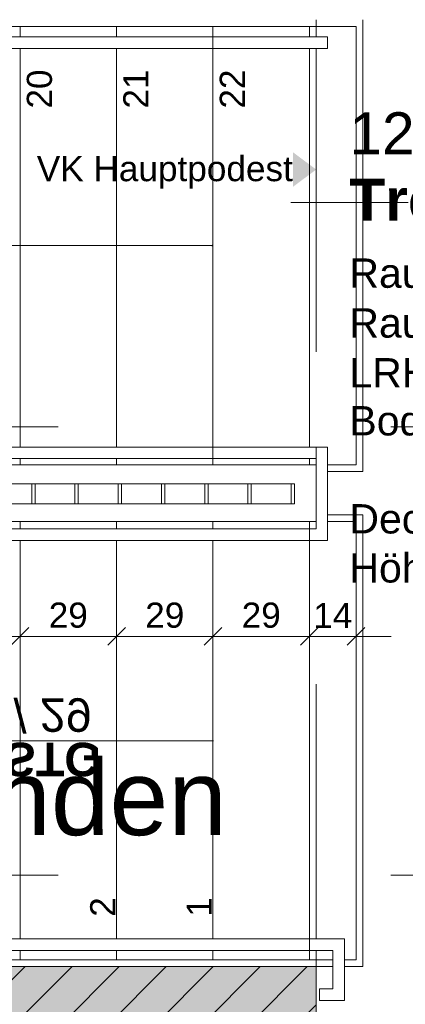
# Model space of a CAD drawing. Header units: metres. Extents: x -167 to 152, y -127 to 99.
# Tile 90 of 225: x -18.77 to -17.61, y -3.09 to -0.13. Entities that reach past the tile are written whole.
import ezdxf
from ezdxf.enums import TextEntityAlignment as Align

# ---------------------------------------------------------------- set-up
doc = ezdxf.new("R2010")
doc.units = ezdxf.units.M
doc.header["$PDMODE"] = 1
doc.header["$PDSIZE"] = -2
for name, pattern in [('Achsen 01', [5.291531, 3.175, -1.058062, 0.352704, -0.705764]), ('gestrichelt - 01', [2, 1, -1]), ('Raster 01', [2, 1, -1])]:
    doc.linetypes.add(name, pattern=pattern)
doc.layers.get('0').update_dxf_attribs({"lineweight": 25})
for name, color, linetype, lineweight, true_color in [('013_Beton und Stahlbetonarbeiten-000 Sichtbeton-341 tragende In', 5, 'Continuous', 5, 0x0000ff), ('013_Beton und Stahlbetonarbeiten-350 Stahlbeton Treppe Ansicht', 7, 'Continuous', 9, 0xa6a6a6), ('032_Metallarbeiten-Fenster', 7, 'Continuous', 13, 0x444444), ('AV1-Raster', 7, 'Raster 01', 9, 0xa6a6a6), ('Beschriftung', 7, 'Continuous', 9, 0x555555)]:
    doc.layers.add(name, color=color, linetype=linetype, lineweight=lineweight, true_color=true_color)
for name, color, linetype, lineweight in [('013_Beton und Stahlbetonarbeiten-340 Innenwände', 7, 'Continuous', 18), ('031_Metallbauarbeiten-340 Treppen Geländer', 7, 'Continuous', 9), ('_1.35m (3D)', 7, 'Continuous', 9), ('_GRU (2D)', 7, 'Continuous', 9), ('_Legende (2D)', 7, 'Continuous', 9), ('_OG 1 (2D)', 7, 'Continuous', 9), ('AV1-Schnitt Achsen', 7, 'Achsen 01', 18), ('AV1-Stempel-Raumstempel', 7, 'Continuous', 9), ('Bemaßung-Bemaßung', 7, 'Continuous', 9), ('Keine', 7, 'Continuous', 9)]:
    doc.layers.add(name, color=color, linetype=linetype, lineweight=lineweight)
doc.layers.get('0').freeze()
doc.styles.add('Arial', font='arial.ttf')
doc.styles.add('Arial (bold)', font='arialbd.ttf')
doc.dimstyles.new('COE 50', dxfattribs={"dimtxt": 126.090495, "dimasz": 0.001414, "dimexe": 0.001, "dimexo": 0.01, "dimgap": 0.001, "dimtad": 1, "dimdec": 3, "dimtxsty": 'Arial', "dimblk": 'VW_SLASH-4', "dimblk1": 'VW_SLASH-4', "dimblk2": 'VW_SLASH-4', "dimcen": 0, "dimadec": 3, "dimazin": 0, "dimtfac": 0.8, "dimtdec": 3, "dimtix": 1, "dimtmove": 0, "dimatfit": 0, "dimldrblk": 'VW_SLASH-3', "dimfxl": 0.002, "dimfxlon": 1, "dimfrac": 2, "dimtolj": 1, "dimarcsym": 0})
doc.dimstyles.new('Treppenhaus 50', dxfattribs={"dimtxt": 126.090495, "dimasz": 0.00106, "dimexe": 0.001, "dimexo": 0.003, "dimgap": 0.0005, "dimtad": 1, "dimdec": 3, "dimtxsty": 'Arial', "dimblk": 'VW_SLASH-1', "dimblk1": 'VW_SLASH-1', "dimblk2": 'VW_SLASH-1', "dimcen": 0, "dimdle": 0.0002, "dimadec": 3, "dimazin": 0, "dimtfac": 1, "dimtdec": 3, "dimtix": 1, "dimtmove": 0, "dimatfit": 0, "dimldrblk": 'VW_FILLEDARROW', "dimfxl": 0.002, "dimfxlon": 1, "dimfrac": 2, "dimtolj": 1, "dimarcsym": 0})

# ---------------------------------------------------------------- blocks, each defined once
blk = doc.blocks.new('Group-2')
at = {"layer": 'AV1-Raster'}
for p, q in [((1.35, -1.35), (-40.5, -1.35)), ((1.35, -2.7), (-40.5, -2.7))]:
    blk.add_line(p, q, dxfattribs=at)
blk = doc.blocks.new('1.35m (3D)')
at = {"layer": 'AV1-Raster', "color": 7}
blk.add_blockref('Group-2', (0, 0), dxfattribs=at)
blk = doc.blocks.new('Raumstempel - Symbol - 1 (2D)')
at = {"layer": 'AV1-Stempel-Raumstempel', "attachment_point": 1, "line_spacing_factor": 0.967919, "style": 'Arial'}
for s, insert, char_height in [('Raumfläche:', (0.2, -0.6736), 0.088263), ('m²', (1.6225, -0.6736), 0.08826), ('Raumumf.:', (0.2, -0.8236), 0.08826), ('m', (1.6225, -0.8236), 0.0883), ('LRH:', (0.2, -0.9736), 0.08826), ('m', (1.6225, -0.9736), 0.0883), ('Bodenbelag:', (0.2, -1.118), 0.088263), ('Decke:', (0.2, -1.4131), 0.08826), ('Höhe DA:', (0.2, -1.5607), 0.08826), ('m', (1.6225, -1.5625), 0.0883)]:
    blk.add_mtext(s, dxfattribs=dict(at, insert=insert, char_height=char_height))
at = {"layer": 'AV1-Stempel-Raumstempel'}
for tag, style, p in [('Raumnummer', 'Arial', (0.2, -0.2337)), ('Raumname', 'Arial (bold)', (0.2, -0.4337))]:
    blk.add_attdef(tag, text='', height=0.1261, dxfattribs=dict(at, style=style)).set_placement(p, align=Align.TOP_LEFT)
at = {"layer": 'AV1-Stempel-Raumstempel', "style": 'Arial'}
for tag, p in [('Raumfläche', (1.5725, -0.6736)), ('Raumumfang', (1.5725, -0.8236)), ('LRH', (1.5725, -0.9736)), ('Bodenbelag', (1.7253, -1.1199)), ('Bodendetail', (1.7253, -1.2674)), ('Decke', (1.7278, -1.415)), ('Höhe_DA', (1.5725, -1.5625))]:
    blk.add_attdef(tag, text='', height=0.0883, dxfattribs=at).set_placement(p, align=Align.TOP_RIGHT)
blk = doc.blocks.new('COE - Fenster 05')
at = {"layer": '032_Metallarbeiten-Fenster', "linetype": 'Continuous', "lineweight": 0}
for points in [[(-0.09, 2.515), (-0.09, 2.45), (0, 2.45), (0, 2.515)], [(0, 0.15), (-0.09, 0.15), (-0.09, 2.45), (0, 2.45)], [(-0.09, 1.225), (-0.09, 1.375), (0, 1.375), (0, 1.225)], [(-0.05, 1.225), (-0.05, 1.275), (0.025, 1.275), (0.025, 1.225)], [(-0.05, 0.195), (-0.05, 1.225), (0.025, 1.225), (0.025, 0.195)], [(-0.05, 0.145), (-0.05, 0.195), (0.025, 0.195), (0.025, 0.145)], [(-0.09, 0.085), (-0.09, 0.17), (0, 0.17), (0, 0.085)]]:
    blk.add_hatch(color=7, dxfattribs=at).paths.add_polyline_path(points)
at = {"layer": '032_Metallarbeiten-Fenster', "color": 7, "lineweight": 18}
for p, q in [((-0.0375, 2.45), (-0.0375, 1.375)), ((-0.0125, 0.195), (-0.0125, 1.225))]:
    blk.add_line(p, q, dxfattribs=at)
at = {"layer": '032_Metallarbeiten-Fenster', "color": 7, "lineweight": 18, "flags": 128}
for points in [[(-0.09, 2.515), (-0.09, 2.45), (0, 2.45), (0, 2.515)], [(0, 0.15), (-0.09, 0.15), (-0.09, 2.45), (0, 2.45)], [(-0.09, 1.225), (-0.09, 1.375), (0, 1.375), (0, 1.225)], [(-0.05, 1.225), (-0.05, 1.275), (0.025, 1.275), (0.025, 1.225)], [(-0.05, 0.195), (-0.05, 1.225), (0.025, 1.225), (0.025, 0.195)], [(-0.05, 0.145), (-0.05, 0.195), (0.025, 0.195), (0.025, 0.145)], [(-0.09, 0.085), (-0.09, 0.17), (0, 0.17), (0, 0.085)]]:
    blk.add_lwpolyline(points, close=True, dxfattribs=at)
at = {"layer": '032_Metallarbeiten-Fenster', "color": 7, "linetype": 'gestrichelt - 01', "lineweight": 18, "transparency": 33554687, "flags": 128}
blk.add_lwpolyline([(0.025, 0.145), (1.105, 0.145), (1.105, 0.195, 0.414214), (0.025, 1.275)], format="xyb", dxfattribs=at)
blk = doc.blocks.new('VW_SLASH-1')
at = {"color": 0, "linetype": 'ByBlock', "lineweight": -2, "transparency": 16777216}
blk.add_line((0.189, 0), (-1, 0), dxfattribs=at)
at = {"color": 0, "linetype": 'Continuous', "lineweight": -2, "transparency": 16777216, "flags": 128}
blk.add_lwpolyline([(0.5, 0.5), (-0.5, -0.5)], dxfattribs=at)
blk = doc.blocks.new('*D1622')
at = {"layer": '013_Beton und Stahlbetonarbeiten-350 Stahlbeton Treppe Ansicht', "color": 0, "linetype": 'Continuous', "lineweight": -2}
for p, q in [((-19.055, -2.0812), (-19.055, -1.9312)), ((-18.765, -2.0812), (-18.765, -1.9312)), ((-18.818, -1.9812), (-19.002, -1.9812))]:
    blk.add_line(p, q, dxfattribs=at)
at = {"layer": 'Defpoints', "color": 0}
for p in [(-19.055, -1.9812), (-19.055, -2.7052), (-18.765, -2.7052)]:
    blk.add_point(p, dxfattribs=at)
at = {"layer": '013_Beton und Stahlbetonarbeiten-350 Stahlbeton Treppe Ansicht', "color": 0, "lineweight": -2, "xscale": 0.05302001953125, "yscale": 0.05302001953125, "zscale": 0.05302001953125, "rotation": 180}
blk.add_blockref('VW_SLASH-1', (-19.055, -1.9812), dxfattribs=at)
at = {"layer": '013_Beton und Stahlbetonarbeiten-350 Stahlbeton Treppe Ansicht', "color": 0, "lineweight": -2, "xscale": 0.05302001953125, "yscale": 0.05302001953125, "zscale": 0.05302001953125}
blk.add_blockref('VW_SLASH-1', (-18.765, -1.9812), dxfattribs=at)
at = {"layer": '013_Beton und Stahlbetonarbeiten-350 Stahlbeton Treppe Ansicht', "color": 0, "lineweight": 9, "insert": (-18.91, -1.9176), "char_height": 0.07565, "attachment_point": 5, "style": 'Arial'}
blk.add_mtext('\\A1;29', dxfattribs=at)
blk = doc.blocks.new('VW_FILLEDARROW')
at = {"color": 0, "linetype": 'Continuous', "lineweight": 5, "transparency": 16777216, "flags": 128}
blk.add_lwpolyline([(-2.994, 0.802), (0, 0), (-2.994, -0.802)], close=True, dxfattribs=at)
blk = doc.blocks.new('*D1623')
at = {"layer": '013_Beton und Stahlbetonarbeiten-350 Stahlbeton Treppe Ansicht', "color": 0, "linetype": 'Continuous', "lineweight": -2}
for p, q in [((-18.765, -2.0812), (-18.765, -1.9312)), ((-18.475, -2.0812), (-18.475, -1.9312)), ((-18.528, -1.9812), (-18.712, -1.9812))]:
    blk.add_line(p, q, dxfattribs=at)
at = {"layer": 'Defpoints', "color": 0}
for p in [(-18.765, -1.9812), (-18.475, -2.6704), (-18.765, -2.7052)]:
    blk.add_point(p, dxfattribs=at)
at = {"layer": '013_Beton und Stahlbetonarbeiten-350 Stahlbeton Treppe Ansicht', "color": 0, "lineweight": -2, "xscale": 0.05302001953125, "yscale": 0.05302001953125, "zscale": 0.05302001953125, "rotation": 180}
blk.add_blockref('VW_SLASH-1', (-18.765, -1.9812), dxfattribs=at)
at = {"layer": '013_Beton und Stahlbetonarbeiten-350 Stahlbeton Treppe Ansicht', "color": 0, "lineweight": -2, "xscale": 0.05302001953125, "yscale": 0.05302001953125, "zscale": 0.05302001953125}
blk.add_blockref('VW_SLASH-1', (-18.475, -1.9812), dxfattribs=at)
at = {"layer": '013_Beton und Stahlbetonarbeiten-350 Stahlbeton Treppe Ansicht', "color": 0, "lineweight": 9, "insert": (-18.62, -1.9176), "char_height": 0.07565, "attachment_point": 5, "style": 'Arial'}
blk.add_mtext('\\A1;29', dxfattribs=at)
blk = doc.blocks.new('*D1624')
at = {"layer": '013_Beton und Stahlbetonarbeiten-350 Stahlbeton Treppe Ansicht', "color": 0, "linetype": 'Continuous', "lineweight": -2}
for p, q in [((-18.475, -2.0812), (-18.475, -1.9312)), ((-18.185, -2.0812), (-18.185, -1.9312)), ((-18.238, -1.9812), (-18.422, -1.9812))]:
    blk.add_line(p, q, dxfattribs=at)
at = {"layer": 'Defpoints', "color": 0}
for p in [(-18.475, -1.9812), (-18.185, -2.6585), (-18.475, -2.6704)]:
    blk.add_point(p, dxfattribs=at)
at = {"layer": '013_Beton und Stahlbetonarbeiten-350 Stahlbeton Treppe Ansicht', "color": 0, "lineweight": -2, "xscale": 0.05302001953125, "yscale": 0.05302001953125, "zscale": 0.05302001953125, "rotation": 180}
blk.add_blockref('VW_SLASH-1', (-18.475, -1.9812), dxfattribs=at)
at = {"layer": '013_Beton und Stahlbetonarbeiten-350 Stahlbeton Treppe Ansicht', "color": 0, "lineweight": -2, "xscale": 0.05302001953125, "yscale": 0.05302001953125, "zscale": 0.05302001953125}
blk.add_blockref('VW_SLASH-1', (-18.185, -1.9812), dxfattribs=at)
at = {"layer": '013_Beton und Stahlbetonarbeiten-350 Stahlbeton Treppe Ansicht', "color": 0, "lineweight": 9, "insert": (-18.33, -1.9176), "char_height": 0.07565, "attachment_point": 5, "style": 'Arial'}
blk.add_mtext('\\A1;29', dxfattribs=at)
blk = doc.blocks.new('*D1625')
at = {"layer": '013_Beton und Stahlbetonarbeiten-350 Stahlbeton Treppe Ansicht', "color": 0, "linetype": 'Continuous', "lineweight": -2}
for p, q in [((-18.185, -2.0812), (-18.185, -1.9312)), ((-17.895, -2.0812), (-17.895, -1.9312)), ((-17.948, -1.9812), (-18.132, -1.9812))]:
    blk.add_line(p, q, dxfattribs=at)
at = {"layer": 'Defpoints', "color": 0}
for p in [(-18.185, -1.9812), (-18.185, -2.6585), (-17.895, -2.6688)]:
    blk.add_point(p, dxfattribs=at)
at = {"layer": '013_Beton und Stahlbetonarbeiten-350 Stahlbeton Treppe Ansicht', "color": 0, "lineweight": -2, "xscale": 0.05302001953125, "yscale": 0.05302001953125, "zscale": 0.05302001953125, "rotation": 180}
blk.add_blockref('VW_SLASH-1', (-18.185, -1.9812), dxfattribs=at)
at = {"layer": '013_Beton und Stahlbetonarbeiten-350 Stahlbeton Treppe Ansicht', "color": 0, "lineweight": -2, "xscale": 0.05302001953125, "yscale": 0.05302001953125, "zscale": 0.05302001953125}
blk.add_blockref('VW_SLASH-1', (-17.895, -1.9812), dxfattribs=at)
at = {"layer": '013_Beton und Stahlbetonarbeiten-350 Stahlbeton Treppe Ansicht', "color": 0, "lineweight": 9, "insert": (-18.04, -1.9176), "char_height": 0.07565, "attachment_point": 5, "style": 'Arial'}
blk.add_mtext('\\A1;29', dxfattribs=at)
blk = doc.blocks.new('*D1626')
at = {"layer": '013_Beton und Stahlbetonarbeiten-350 Stahlbeton Treppe Ansicht', "color": 0, "linetype": 'Continuous', "lineweight": -2}
for p, q in [((-17.895, -2.0812), (-17.895, -1.9312)), ((-17.755, -2.0812), (-17.755, -1.9312)), ((-17.948, -1.9812), (-18.001, -1.9812)), ((-17.755, -1.9812), (-17.895, -1.9812)), ((-17.702, -1.9812), (-17.649, -1.9812))]:
    blk.add_line(p, q, dxfattribs=at)
at = {"layer": 'Defpoints', "color": 0}
for p in [(-17.895, -1.9812), (-17.895, -2.6688), (-17.755, -2.955)]:
    blk.add_point(p, dxfattribs=at)
at = {"layer": '013_Beton und Stahlbetonarbeiten-350 Stahlbeton Treppe Ansicht', "color": 0, "lineweight": -2, "xscale": 0.05302001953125, "yscale": 0.05302001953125, "zscale": 0.05302001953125}
blk.add_blockref('VW_SLASH-1', (-17.895, -1.9812), dxfattribs=at)
at = {"layer": '013_Beton und Stahlbetonarbeiten-350 Stahlbeton Treppe Ansicht', "color": 0, "lineweight": -2, "xscale": 0.05302001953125, "yscale": 0.05302001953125, "zscale": 0.05302001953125, "rotation": 180}
blk.add_blockref('VW_SLASH-1', (-17.755, -1.9812), dxfattribs=at)
at = {"layer": '013_Beton und Stahlbetonarbeiten-350 Stahlbeton Treppe Ansicht', "color": 0, "lineweight": 9, "insert": (-17.825, -1.9182), "char_height": 0.07565, "attachment_point": 5, "style": 'Arial'}
blk.add_mtext('\\A1;14', dxfattribs=at)
blk = doc.blocks.new('Treppensteigung2')
at = {"layer": 'Beschriftung', "color": 7, "char_height": 0.10087, "line_spacing_factor": 0.969122}
for s, insert, attachment_point, style in [('22 STG', (0, 0.0046), 8, 'Arial (bold)'), ('17 / 29', (0, -0.0268), 2, 'Arial')]:
    blk.add_mtext(s, dxfattribs=dict(at, insert=insert, attachment_point=attachment_point, style=style))
blk = doc.blocks.new('Group-663')
at = {"color": 255, "linetype": 'Continuous', "lineweight": 13, "transparency": 33554687}
blk.add_wipeout([(-21.33, -1.5217), (-17.94, -1.5217), (-17.94, -1.5817), (-21.33, -1.5817)], dxfattribs=at).dxf.layer = '031_Metallbauarbeiten-340 Treppen Geländer'
at = {"layer": '031_Metallbauarbeiten-340 Treppen Geländer', "color": 8, "linetype": 'Continuous', "lineweight": 13, "transparency": 33554687, "flags": 128}
blk.add_lwpolyline([(-21.33, -1.5217), (-17.94, -1.5217), (-17.94, -1.5817), (-21.33, -1.5817)], close=True, dxfattribs=at)
at = {"color": 255, "linetype": 'Continuous', "lineweight": 13, "transparency": 33554687}
for points in [[(-18.73, -1.5217), (-18.72, -1.5217), (-18.72, -1.5817), (-18.73, -1.5817)], [(-18.6, -1.5217), (-18.59, -1.5217), (-18.59, -1.5817), (-18.6, -1.5817)], [(-18.47, -1.5217), (-18.46, -1.5217), (-18.46, -1.5817), (-18.47, -1.5817)], [(-18.34, -1.5217), (-18.33, -1.5217), (-18.33, -1.5817), (-18.34, -1.5817)], [(-18.21, -1.5217), (-18.2, -1.5217), (-18.2, -1.5817), (-18.21, -1.5817)], [(-18.08, -1.5217), (-18.07, -1.5217), (-18.07, -1.5817), (-18.08, -1.5817)], [(-17.95, -1.5217), (-17.94, -1.5217), (-17.94, -1.5817), (-17.95, -1.5817)]]:
    blk.add_wipeout(points, dxfattribs=at).dxf.layer = '031_Metallbauarbeiten-340 Treppen Geländer'
at = {"layer": '031_Metallbauarbeiten-340 Treppen Geländer', "color": 7, "linetype": 'Continuous', "lineweight": 13, "transparency": 33554687, "flags": 128}
for points in [[(-18.73, -1.5217), (-18.72, -1.5217), (-18.72, -1.5817), (-18.73, -1.5817)], [(-18.6, -1.5217), (-18.59, -1.5217), (-18.59, -1.5817), (-18.6, -1.5817)], [(-18.47, -1.5217), (-18.46, -1.5217), (-18.46, -1.5817), (-18.47, -1.5817)], [(-18.34, -1.5217), (-18.33, -1.5217), (-18.33, -1.5817), (-18.34, -1.5817)], [(-18.21, -1.5217), (-18.2, -1.5217), (-18.2, -1.5817), (-18.21, -1.5817)], [(-18.08, -1.5217), (-18.07, -1.5217), (-18.07, -1.5817), (-18.08, -1.5817)], [(-17.95, -1.5217), (-17.94, -1.5217), (-17.94, -1.5817), (-17.95, -1.5817)]]:
    blk.add_lwpolyline(points, close=True, dxfattribs=at)
blk = doc.blocks.new('Group-664')
at = {"color": 255, "linetype": 'Continuous', "lineweight": 9, "transparency": 33554687}
blk.add_wipeout([(-21.375, -1.4461), (-18.185, -1.4461), (-18.185, -1.4111), (-21.375, -1.4111)], dxfattribs=at).dxf.layer = '031_Metallbauarbeiten-340 Treppen Geländer'
at = {"color": 255, "linetype": 'Continuous', "lineweight": 13, "transparency": 33554687}
blk.add_wipeout([(-19.0794, -1.6924), (-17.895, -1.6924), (-17.895, -1.6574), (-19.0641, -1.6574)], dxfattribs=at).dxf.layer = '031_Metallbauarbeiten-340 Treppen Geländer'
at = {"layer": '031_Metallbauarbeiten-340 Treppen Geländer', "color": 253, "linetype": 'Continuous', "lineweight": 9, "flags": 128}
blk.add_lwpolyline([(-21.375, -1.4461), (-18.185, -1.4461), (-18.185, -1.4111), (-21.375, -1.4111)], close=True, dxfattribs=at)
at = {"layer": '031_Metallbauarbeiten-340 Treppen Geländer', "color": 7, "linetype": 'Continuous', "lineweight": 13, "flags": 128}
blk.add_lwpolyline([(-19.0794, -1.6924), (-17.895, -1.6924), (-17.895, -1.6574), (-19.0641, -1.6574)], close=True, dxfattribs=at)
at = {"color": 255, "linetype": 'Continuous', "lineweight": 13, "transparency": 33554687}
blk.add_wipeout([(-17.895, -1.6924), (-17.895, -1.6574), (-17.875, -1.6574), (-17.875, -1.4111), (-17.8413, -1.4111), (-17.8413, -1.6924)], dxfattribs=at).dxf.layer = '031_Metallbauarbeiten-340 Treppen Geländer'
at = {"layer": '031_Metallbauarbeiten-340 Treppen Geländer', "color": 7, "linetype": 'Continuous', "lineweight": 13, "flags": 128}
blk.add_lwpolyline([(-17.895, -1.6924), (-17.895, -1.6574), (-17.875, -1.6574), (-17.875, -1.4111), (-17.8413, -1.4111), (-17.8413, -1.6924)], close=True, dxfattribs=at)
at = {"color": 255, "linetype": 'Continuous', "lineweight": 9, "transparency": 33554687}
blk.add_wipeout([(-18.185, -1.4111), (-18.185, -1.4461), (-17.875, -1.4461), (-17.875, -1.4111)], dxfattribs=at).dxf.layer = '031_Metallbauarbeiten-340 Treppen Geländer'
at = {"layer": '031_Metallbauarbeiten-340 Treppen Geländer', "color": 253, "linetype": 'Continuous', "lineweight": 9, "flags": 128}
blk.add_lwpolyline([(-18.185, -1.4111), (-18.185, -1.4461), (-17.875, -1.4461), (-17.875, -1.4111)], close=True, dxfattribs=at)
blk = doc.blocks.new('Group-665')
at = {"color": 255, "linetype": 'Continuous', "lineweight": 9}
blk.add_wipeout([(-21.375, -0.2117), (-18.185, -0.2117), (-18.185, -0.1767), (-21.375, -0.1767)], dxfattribs=at).dxf.layer = '031_Metallbauarbeiten-340 Treppen Geländer'
at = {"color": 255, "linetype": 'Continuous', "lineweight": 13, "transparency": 33554687}
blk.add_wipeout([(-19.6218, -2.9267), (-17.895, -2.9267), (-17.895, -2.8917), (-19.6064, -2.8917)], dxfattribs=at).dxf.layer = '031_Metallbauarbeiten-340 Treppen Geländer'
at = {"layer": '031_Metallbauarbeiten-340 Treppen Geländer', "color": 253, "linetype": 'Continuous', "lineweight": 9, "flags": 128}
blk.add_lwpolyline([(-21.375, -0.2117), (-18.185, -0.2117), (-18.185, -0.1767), (-21.375, -0.1767)], close=True, dxfattribs=at)
at = {"layer": '031_Metallbauarbeiten-340 Treppen Geländer', "color": 7, "linetype": 'Continuous', "lineweight": 13, "flags": 128}
blk.add_lwpolyline([(-19.6218, -2.9267), (-17.895, -2.9267), (-17.895, -2.8917), (-19.6064, -2.8917)], close=True, dxfattribs=at)
at = {"color": 255, "linetype": 'Continuous', "lineweight": 9}
blk.add_wipeout([(-18.185, -0.1767), (-18.185, -0.2117), (-17.8413, -0.2117), (-17.8413, -0.1767)], dxfattribs=at).dxf.layer = '031_Metallbauarbeiten-340 Treppen Geländer'
at = {"color": 255, "linetype": 'Continuous', "lineweight": 13, "transparency": 33554687}
blk.add_wipeout([(-17.895, -2.8917), (-17.895, -2.9267), (-17.825, -2.9267), (-17.825, -3.0417), (-17.8645, -3.0417), (-17.8645, -3.0767), (-17.79, -3.0767), (-17.79, -2.8917)], dxfattribs=at).dxf.layer = '031_Metallbauarbeiten-340 Treppen Geländer'
at = {"layer": '031_Metallbauarbeiten-340 Treppen Geländer', "color": 253, "linetype": 'Continuous', "lineweight": 9, "flags": 128}
blk.add_lwpolyline([(-18.185, -0.1767), (-18.185, -0.2117), (-17.8413, -0.2117), (-17.8413, -0.1767)], close=True, dxfattribs=at)
at = {"layer": '031_Metallbauarbeiten-340 Treppen Geländer', "color": 7, "linetype": 'Continuous', "lineweight": 13, "flags": 128}
blk.add_lwpolyline([(-17.895, -2.8917), (-17.895, -2.9267), (-17.825, -2.9267), (-17.825, -3.0417), (-17.8645, -3.0417), (-17.8645, -3.0767), (-17.79, -3.0767), (-17.79, -2.8917)], close=True, dxfattribs=at)
blk = doc.blocks.new('VW_SLASH-4')
at = {"color": 0, "linetype": 'ByBlock', "lineweight": -2, "transparency": 16777216}
blk.add_line((0, 0), (-1, 0), dxfattribs=at)
at = {"color": 0, "linetype": 'Continuous', "lineweight": 15, "transparency": 16777216, "flags": 128}
blk.add_lwpolyline([(0.5, 0.5), (-0.5, -0.5)], dxfattribs=at)
blk = doc.blocks.new('*D1738')
at = {"layer": 'Bemaßung-Bemaßung', "color": 0, "linetype": 'Continuous', "lineweight": -2}
for p, q in [((-22.825, 1.575), (-22.825, 1.725)), ((-17.875, 1.575), (-17.875, 1.725)), ((-17.9457, 1.675), (-22.7543, 1.675))]:
    blk.add_line(p, q, dxfattribs=at)
at = {"layer": 'Defpoints', "color": 0}
for p in [(-22.825, 1.675), (-22.825, -2.975), (-17.875, -2.975)]:
    blk.add_point(p, dxfattribs=at)
at = {"layer": 'Bemaßung-Bemaßung', "color": 0, "lineweight": -2, "xscale": 0.070693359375, "yscale": 0.070693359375, "zscale": 0.070693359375, "rotation": 180}
blk.add_blockref('VW_SLASH-4', (-22.825, 1.675), dxfattribs=at)
at = {"layer": 'Bemaßung-Bemaßung', "color": 0, "lineweight": -2, "xscale": 0.070693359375, "yscale": 0.070693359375, "zscale": 0.070693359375}
blk.add_blockref('VW_SLASH-4', (-17.875, 1.675), dxfattribs=at)
at = {"layer": 'Bemaßung-Bemaßung', "color": 0, "insert": (-20.35, 1.8008), "char_height": 0.12609, "attachment_point": 5, "style": 'Arial'}
blk.add_mtext('\\A1;4,95', dxfattribs=at)
blk = doc.blocks.new('VW_SLASH-3')
at = {"color": 0, "linetype": 'ByBlock', "lineweight": -2, "transparency": 16777216}
blk.add_line((0, 0), (-1, 0), dxfattribs=at)
at = {"color": 0, "linetype": 'Continuous', "lineweight": 15, "transparency": 16777216, "flags": 128}
blk.add_lwpolyline([(0.5, 0.5), (-0.5, -0.5)], dxfattribs=at)
blk = doc.blocks.new('*D1739')
at = {"layer": 'Bemaßung-Bemaßung', "color": 0, "linetype": 'Continuous', "lineweight": -2}
for p, q in [((-17.875, 1.575), (-17.875, 1.725)), ((-13.625, 1.575), (-13.625, 1.725)), ((-13.6957, 1.675), (-17.8043, 1.675))]:
    blk.add_line(p, q, dxfattribs=at)
at = {"layer": 'Defpoints', "color": 0}
for p in [(-17.875, 1.675), (-13.625, -0.075), (-17.875, -2.975)]:
    blk.add_point(p, dxfattribs=at)
at = {"layer": 'Bemaßung-Bemaßung', "color": 0, "lineweight": -2, "xscale": 0.070693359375, "yscale": 0.070693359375, "zscale": 0.070693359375, "rotation": 180}
blk.add_blockref('VW_SLASH-4', (-17.875, 1.675), dxfattribs=at)
at = {"layer": 'Bemaßung-Bemaßung', "color": 0, "lineweight": -2, "xscale": 0.070693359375, "yscale": 0.070693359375, "zscale": 0.070693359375}
blk.add_blockref('VW_SLASH-4', (-13.625, 1.675), dxfattribs=at)
at = {"layer": 'Bemaßung-Bemaßung', "color": 0, "insert": (-15.75, 1.8008), "char_height": 0.12609, "attachment_point": 5, "style": 'Arial'}
blk.add_mtext('\\A1;4,25', dxfattribs=at)
blk = doc.blocks.new('Legende (2D)')
at = {"layer": 'Keine', "color": 7, "transparency": 33554687, "insert": (-26.3032, -2.5), "char_height": 0.226963, "attachment_point": 4, "line_spacing_factor": 0.969122, "style": 'Arial'}
blk.add_mtext('3 m-Bereich freizuhalten von eisenhaltigen Gegenständen', dxfattribs=at)
blk = doc.blocks.new('Group-759')
at = {"layer": 'AV1-Schnitt Achsen'}
blk.add_line((-43.35, -0.675), (4.2, -0.675), dxfattribs=at)
blk = doc.blocks.new('GRU (2D)')
at = {"layer": 'AV1-Schnitt Achsen', "color": 7}
blk.add_blockref('Group-759', (0, 0), dxfattribs=at)
blk = doc.blocks.new('Group-661')
at = {"layer": '013_Beton und Stahlbetonarbeiten-350 Stahlbeton Treppe Ansicht', "linetype": 'Continuous'}
for p, q in [((-17.755, -0.145), (-21.515, -0.145)), ((-18.765, -1.465), (-18.765, -0.145)), ((-18.475, -1.465), (-18.475, -0.145)), ((-18.185, -0.145), (-18.185, -1.465)), ((-17.895, -0.145), (-17.895, -1.465)), ((-17.755, -0.145), (-17.755, -1.465))]:
    blk.add_line(p, q, dxfattribs=at)
at = {"layer": '013_Beton und Stahlbetonarbeiten-350 Stahlbeton Treppe Ansicht', "color": 7, "linetype": 'Raster 01'}
blk.add_line((-17.875, -0.125), (-17.875, -2.975), dxfattribs=at)
at = {"layer": '013_Beton und Stahlbetonarbeiten-350 Stahlbeton Treppe Ansicht', "color": 252, "linetype": 'Continuous', "true_color": 0x888888}
blk.add_line((-21.515, -1.465), (-17.755, -1.465), dxfattribs=at)
at = {"layer": '013_Beton und Stahlbetonarbeiten-350 Stahlbeton Treppe Ansicht', "color": 7}
for p, q in [((-19.055, -1.635), (-17.755, -1.635)), ((-18.765, -2.955), (-18.765, -1.635)), ((-18.475, -1.635), (-18.475, -2.955)), ((-18.185, -2.955), (-18.185, -1.635)), ((-17.895, -2.955), (-17.895, -1.635)), ((-17.755, -2.955), (-17.755, -1.635))]:
    blk.add_line(p, q, dxfattribs=at)
at = {"layer": '013_Beton und Stahlbetonarbeiten-350 Stahlbeton Treppe Ansicht', "color": 7, "linetype": 'Continuous', "lineweight": 18, "transparency": 33554687}
blk.add_line((-19.345, -2.295), (-18.185, -2.295), dxfattribs=at)
at = {"layer": '013_Beton und Stahlbetonarbeiten-350 Stahlbeton Treppe Ansicht', "color": 7, "linetype": 'Continuous', "flags": 128}
blk.add_lwpolyline([(-17.735, -0.125), (-17.735, -1.485), (-17.875, -1.485), (-17.875, -1.615), (-17.735, -1.615), (-17.735, -2.975), (-17.875, -2.975)], dxfattribs=at)
at = {"layer": '013_Beton und Stahlbetonarbeiten-350 Stahlbeton Treppe Ansicht', "linetype": 'Continuous', "flags": 128}
blk.add_lwpolyline([(-18.185, -0.805), (-22.2172, -0.805), (-22.2172, -2.295), (-19.345, -2.295)], dxfattribs=at)
at = {"layer": '013_Beton und Stahlbetonarbeiten-350 Stahlbeton Treppe Ansicht', "color": 7, "flags": 128}
blk.add_lwpolyline([(-17.755, -2.955), (-19.246, -2.955), (-19.635, -2.955)], dxfattribs=at)
at = {"layer": '013_Beton und Stahlbetonarbeiten-350 Stahlbeton Treppe Ansicht', "color": 7, "linetype": 'Continuous', "lineweight": 18, "transparency": 33554687}
blk.add_circle((-18.185, -2.295), 0.001, dxfattribs=at)
at = {"layer": '013_Beton und Stahlbetonarbeiten-350 Stahlbeton Treppe Ansicht', "color": 7, "lineweight": 13, "transparency": 33554687}
blk.add_solid([(-17.945, -0.6285), (-17.875, -0.576), (-17.945, -0.5235)], dxfattribs=at)
at = {"layer": '013_Beton und Stahlbetonarbeiten-350 Stahlbeton Treppe Ansicht', "color": 7, "xscale": -1, "rotation": 180}
blk.add_blockref('Treppensteigung2', (-18.765, -2.295), dxfattribs=at)
at = {"layer": '013_Beton und Stahlbetonarbeiten-350 Stahlbeton Treppe Ansicht', "char_height": 0.07565, "attachment_point": 3, "rotation": 90, "line_spacing_factor": 0.971931, "style": 'Arial'}
for s, insert in [('20', (-18.7447, -0.275, -3.29)), ('21', (-18.4547, -0.275, -3.29)), ('22', (-18.1647, -0.275, -3.29))]:
    blk.add_mtext(s, dxfattribs=dict(at, insert=insert))
at = {"layer": '013_Beton und Stahlbetonarbeiten-350 Stahlbeton Treppe Ansicht', "color": 7, "transparency": 33554687, "insert": (-17.945, -0.5354), "char_height": 0.075654, "attachment_point": 3, "line_spacing_factor": 0.971931, "style": 'Arial'}
blk.add_mtext('VK Hauptpodest ', dxfattribs=at)
at = {"layer": '013_Beton und Stahlbetonarbeiten-350 Stahlbeton Treppe Ansicht', "color": 7, "char_height": 0.0757, "attachment_point": 7, "rotation": 90, "line_spacing_factor": 0.971931, "style": 'Arial'}
for s, insert in [('2', (-18.4785, -2.825, -3.29)), ('1', (-18.1885, -2.825, -3.29))]:
    blk.add_mtext(s, dxfattribs=dict(at, insert=insert))
at = {"layer": '013_Beton und Stahlbetonarbeiten-350 Stahlbeton Treppe Ansicht', "color": 7, "linetype": 'Continuous', "lineweight": 9}
for base, p1, p2, text, picture, middle in [((-19.055, -1.9812, -3.29), (-18.765, -2.7052, -3.29), (-19.055, -2.7052, -3.29), '29', '*D1622', (-18.91, -1.9176, -3.29)), ((-18.765, -1.9812, -3.29), (-18.475, -2.6704, -3.29), (-18.765, -2.7052, -3.29), '29', '*D1623', (-18.62, -1.9176, -3.29)), ((-18.475, -1.9812, -3.29), (-18.185, -2.6585, -3.29), (-18.475, -2.6704, -3.29), '29', '*D1624', (-18.33, -1.9176, -3.29)), ((-18.185, -1.9812, -3.29), (-17.895, -2.6688, -3.29), (-18.185, -2.6585, -3.29), '29', '*D1625', (-18.04, -1.9176, -3.29)), ((-17.895, -1.9812, -3.29), (-17.755, -2.955, -3.29), (-17.895, -2.6688, -3.29), '14', '*D1626', (-17.825, -1.9182, -3.29))]:
    dim = blk.add_linear_dim(base=base, p1=p1, p2=p2, text=text, dimstyle='Treppenhaus 50', override={"dimtxt": 0.075654, "dimasz": 0.05302, "dimexe": 0.05, "dimgap": 0.025, "dimpost": '<>', "dimtxsty": 'Arial', "dimdle": 0.01, "dimtmove": 2, "dimfxl": 0.1}, dxfattribs=at)
    dim.commit()
    dim.dimension.update_dxf_attribs({"geometry": picture, "text_midpoint": middle})
at = {"color": 255, "lineweight": 5}
blk.add_wipeout([(-18.187, -0.8038), (-18.185, -0.805), (-18.187, -0.8062)], dxfattribs=at).translate(0, 0, -3.29).dxf.layer = '013_Beton und Stahlbetonarbeiten-350 Stahlbeton Treppe Ansicht'
at = {"layer": '013_Beton und Stahlbetonarbeiten-350 Stahlbeton Treppe Ansicht', "lineweight": 5, "flags": 128}
blk.add_lwpolyline([(-18.187, -0.8038), (-18.185, -0.805), (-18.187, -0.8062)], close=True, dxfattribs=at)
blk = doc.blocks.new('OG 1 (2D)')
at = {"layer": '013_Beton und Stahlbetonarbeiten-000 Sichtbeton-341 tragende In', "linetype": 'Continuous', "lineweight": 0}
blk.add_hatch(color=30, dxfattribs=at).paths.add_polyline_path([(-22.875, -0.075), (-22.875, -3.025), (-17.925, -3.025), (-17.925, -3.675), (-17.875, -3.725), (-17.875, -2.975), (-22.825, -2.975), (-22.825, -0.125)])
at = {"layer": '013_Beton und Stahlbetonarbeiten-340 Innenwände', "linetype": 'Continuous', "lineweight": 0, "true_color": 0xc0c0c0}
blk.add_hatch(color=9, dxfattribs=at).paths.add_polyline_path([(-20.875, -5.525), (-16.075, -5.525), (-16.075, -5.275), (-20.625, -5.275), (-20.625, -3.225), (-18.125, -3.225), (-18.125, -3.725), (-17.875, -3.725), (-17.875, -2.975), (-22.825, -2.975), (-22.825, -0.125), (-23.075, -0.125), (-23.075, -3.725), (-22.825, -3.725), (-22.825, -3.225), (-20.875, -3.225)])
at = {"layer": '013_Beton und Stahlbetonarbeiten-340 Innenwände', "linetype": 'Continuous', "lineweight": 13}
h = blk.add_hatch(dxfattribs=at)
h.set_pattern_fill('Stahlbeton', color=251, style=0, pattern_type=2)
h.set_pattern_definition([(45, (0, 0), (0.07071068, -0.07071068), [0.025, -0.025])])
h.paths.add_polyline_path([(-20.875, -5.525), (-16.075, -5.525), (-16.075, -5.275), (-20.625, -5.275), (-20.625, -3.225), (-18.125, -3.225), (-18.125, -3.725), (-17.875, -3.725), (-17.875, -2.975), (-22.825, -2.975), (-22.825, -0.125), (-23.075, -0.125), (-23.075, -3.725), (-22.825, -3.725), (-22.825, -3.225), (-20.875, -3.225)])
h = blk.add_hatch(dxfattribs=at)
h.set_pattern_fill('Stahlbeton-1', color=251, style=0, pattern_type=2)
h.set_pattern_definition([(-135, (0.03106, -0.03313), (0.07071068, -0.07071068), [])])
h.paths.add_polyline_path([(-20.875, -5.525), (-16.075, -5.525), (-16.075, -5.275), (-20.625, -5.275), (-20.625, -3.225), (-18.125, -3.225), (-18.125, -3.725), (-17.875, -3.725), (-17.875, -2.975), (-22.825, -2.975), (-22.825, -0.125), (-23.075, -0.125), (-23.075, -3.725), (-22.825, -3.725), (-22.825, -3.225), (-20.875, -3.225)])
at = {"layer": '013_Beton und Stahlbetonarbeiten-340 Innenwände', "flags": 128}
blk.add_lwpolyline([(-20.875, -5.525), (-16.075, -5.525), (-16.075, -5.275), (-20.625, -5.275), (-20.625, -3.225), (-18.125, -3.225), (-18.125, -3.725), (-17.875, -3.725), (-17.875, -2.975), (-22.825, -2.975), (-22.825, -0.125), (-23.075, -0.125), (-23.075, -3.725), (-22.825, -3.725), (-22.825, -3.225), (-20.875, -3.225)], close=True, dxfattribs=at)
at = {"layer": '032_Metallarbeiten-Fenster', "color": 7, "xscale": -1, "rotation": 90}
blk.add_blockref('COE - Fenster 05', (-16.25, 0.095), dxfattribs=at)
at = {"layer": 'AV1-Stempel-Raumstempel'}
blk.add_blockref('Raumstempel - Symbol - 1 (2D)', (-17.975, -0.17), dxfattribs=at).add_auto_attribs({'Raumname': 'Treppenhaus 01', 'Raumnummer': '125', 'Bodendetail': '(BA 2.2)', 'Raumfläche': '36,36', 'LRH': '3,25', 'Raumumfang': '29,2', 'Höhe_DA': '0', 'Decke': 'Sichtbeton SB3', 'Bodenbelag': 'Betonwerkstein'})
at = {"layer": '013_Beton und Stahlbetonarbeiten-350 Stahlbeton Treppe Ansicht', "color": 7}
blk.add_blockref('Group-661', (0, 0), dxfattribs=at)
at = {"layer": '031_Metallbauarbeiten-340 Treppen Geländer', "color": 7}
blk.add_blockref('Group-663', (0, 0), dxfattribs=at)
blk.add_blockref('Group-664', (0, 0), dxfattribs=at)
blk.add_blockref('Group-665', (0, 0), dxfattribs=at)
at = {"layer": 'Bemaßung-Bemaßung', "linetype": 'Continuous'}
for base, p1, p2, text, picture, middle in [((-22.825, 1.675), (-17.875, -2.975), (-22.825, -2.975), '4,95', '*D1738', (-20.35, 1.8008)), ((-17.875, 1.675), (-13.625, -0.075), (-17.875, -2.975), '4,25', '*D1739', (-15.75, 1.8008))]:
    dim = blk.add_linear_dim(base=base, p1=p1, p2=p2, text=text, dimstyle='COE 50', override={"dimtxt": 0.12609, "dimasz": 0.070693, "dimexe": 0.05, "dimgap": 0.05, "dimpost": '<>', "dimtxsty": 'Arial', "dimtmove": 2, "dimfxl": 0.1}, dxfattribs=at)
    dim.commit()
    dim.dimension.update_dxf_attribs({"geometry": picture, "text_midpoint": middle})

msp = doc.modelspace()

# ---------------------------------------------------------------- block references
at = {"layer": '_1.35m (3D)'}
msp.add_blockref('1.35m (3D)', (0, 0), dxfattribs=at)

# ---------------------------------------------------------------- next in the draw order: block references
at = {"layer": '_OG 1 (2D)'}
msp.add_blockref('OG 1 (2D)', (0, 0), dxfattribs=at)

# ---------------------------------------------------------------- next in the draw order: block references
at = {"layer": '_Legende (2D)'}
msp.add_blockref('Legende (2D)', (0, 0), dxfattribs=at)

# ---------------------------------------------------------------- next in the draw order: block references
at = {"layer": '_GRU (2D)'}
msp.add_blockref('GRU (2D)', (0, 0), dxfattribs=at)

doc.saveas('drawing.dxf')
